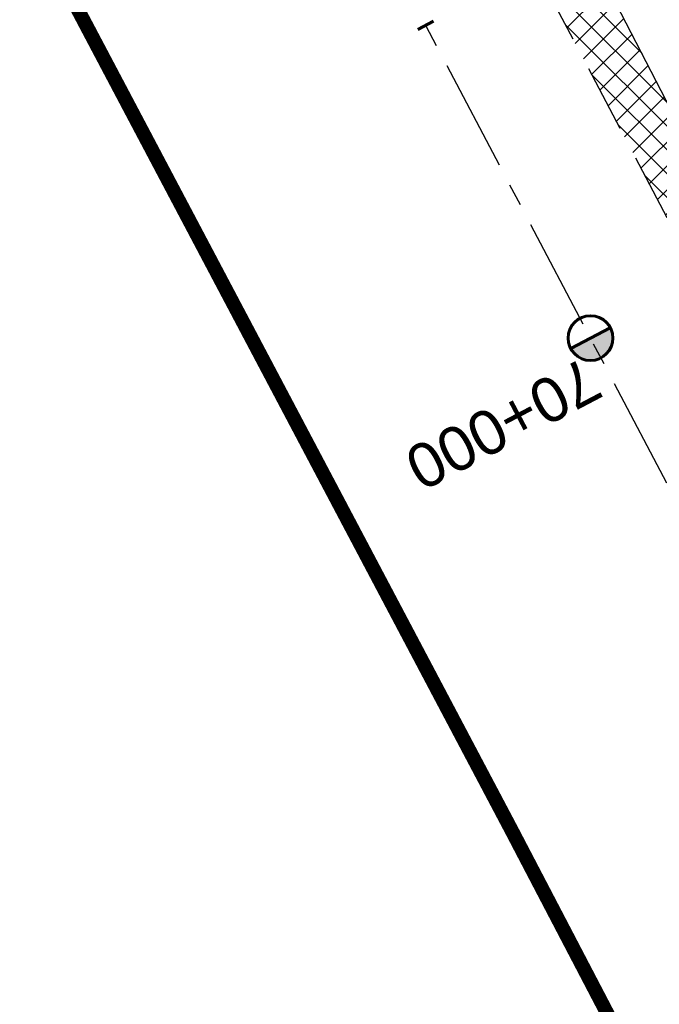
# Model space of a CAD drawing. Header units: metres. Extents: x 7529682 to 7533711, y 5721195 to 5727842.
# Tile 74 of 232: x 7531331 to 7531349, y 5724665 to 5724693. Entities that reach past the tile are written whole.
import ezdxf

# ---------------------------------------------------------------- set-up
doc = ezdxf.new("R2010")
doc.units = ezdxf.units.M
for name, pattern in [('817-dzialki-09-05-04$0$HIDDEN', [0.375, 0.25, -0.125]), ('ACAD_ISO05W100', [33, 24, -3, 0, -3, 0, -3]), ('CENTER', [50.800000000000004, 31.75, -6.35, 6.35, -6.35]), ('HIDDEN', [9.524999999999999, 6.35, -3.175])]:
    doc.linetypes.add(name, pattern=pattern)
for name, color, linetype in [('C-DROGI-SYTUACJA-ETYKIETY', 7, 'Continuous'), ('D-hatch-pobocza', 131, 'Continuous'), ('D-pobocza', 60, 'Continuous')]:
    doc.layers.add(name, color=color, linetype=linetype)
for name, color, linetype, lineweight in [('D-krawędzie', 3, 'Continuous', 30), ('D-oś', 10, 'CENTER', 30), ('D-pas-drogowy', 7, 'ACAD_ISO05W100', 50)]:
    doc.layers.add(name, color=color, linetype=linetype, lineweight=lineweight)
doc.layers.add('D-LR-etap-III', color=7, linetype='817-dzialki-09-05-04$0$HIDDEN', lineweight=50, true_color=0x00008f)
doc.styles.get("Standard").update_dxf_attribs({"font": 'arial.ttf'})

# ---------------------------------------------------------------- blocks, each defined once
blk = doc.blocks.new('kilometraz')
at = {"linetype": 'ByBlock', "lineweight": -2}
blk.add_hatch(color=0, dxfattribs=at).paths.add_polyline_path([(0, -0.28125, 0.4142135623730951), (0.28125, 0, 0.4142135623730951), (0, 0.28125)])
at = {"color": 0, "linetype": 'ByBlock', "lineweight": -2}
blk.add_line((0, 0.28125), (0, -0.28125), dxfattribs=at)
blk.add_circle((0, 0), 0.28125, dxfattribs=at)
blk = doc.blocks.new('AeccTickLine')
at = {"color": 0, "linetype": 'ByBlock', "lineweight": -2}
blk.add_line((0, 1), (-3.673819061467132e-16, -1), dxfattribs=at)

msp = doc.modelspace()

# ---------------------------------------------------------------- hatches: boundary and pattern name
at = {"layer": 'D-hatch-pobocza'}
h = msp.add_hatch(dxfattribs=at)
h.set_pattern_fill('ANSI37', color=256, scale=0.15, style=0)
h.set_pattern_definition([(45, (0, 0), (-0.3367596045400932, 0.3367596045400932), []), (135, (0, 0), (-0.3367596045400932, -0.3367596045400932), [])])
h.paths.add_polyline_path([(7531327.019999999, 5724733.24), (7531314.57, 5724757.21), (7531302.376963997, 5724780.71917558), (7531302.440936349, 5724776.853417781), (7531306.739858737, 5724768.664832), (7531335.094443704, 5724714.652299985), (7531357.3191504, 5724672.438740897), (7531360.382455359, 5724666.624949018), (7531361.969999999, 5724665.57), (7531363.099643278, 5724665.411740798), (7531353.58, 5724682.67), (7531345.94, 5724697.46), (7531339.269999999, 5724710)])

# ---------------------------------------------------------------- linework, layer by layer
at = {"layer": 'D-krawędzie', "linetype": 'HIDDEN', "ltscale": 0.3, "flags": 128}
msp.add_lwpolyline([(7530572.009999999, 5726166.06), (7530620.380949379, 5726072.761487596), (7530641.555222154, 5726032.007915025), (7530660.960861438, 5725995.070069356), (7530689.128213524, 5725941.540167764), (7530707.335918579, 5725907.031820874), (7530725.255781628, 5725873.092686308), (7530743.969545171, 5725837.653904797), (7530770.526708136, 5725787.119408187), (7530787.864146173, 5725754.266918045), (7530809.897571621, 5725712.541613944), (7530824.739035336, 5725684.389287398), (7530840.856259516, 5725653.693092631), (7530860.675070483, 5725616.154465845), (7530865.283000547, 5725607.394015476), (7530878.050274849, 5725583.079962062), (7530918.171722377, 5725507.178125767), (7530950.162943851, 5725446.305402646), (7530993.419108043, 5725364.264712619), (7531022.766433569, 5725308.719304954), (7531053.80955549, 5725249.872416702), (7531081.165622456, 5725197.874670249), (7531103.902359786, 5725154.540603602), (7531128.123220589, 5725108.448161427), (7531149.3, 5725068.249999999), (7531167.380094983, 5725033.766927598), (7531197.164745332, 5724976.987689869), (7531228.151004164, 5724918.034426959), (7531253.152837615, 5724870.491119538), (7531286.7961686, 5724806.653565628), (7531306.739858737, 5724768.664832), (7531335.094443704, 5724714.652299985), (7531357.3191504, 5724672.438740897), (7531373.644908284, 5724641.454376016), (7531392.161870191, 5724605.998675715), (7531418.480331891, 5724555.852756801), (7531439.726902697, 5724515.582472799), (7531468.399107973, 5724461.077223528), (7531491.782023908, 5724416.527754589), (7531531.990296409, 5724339.832565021), (7531557.226635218, 5724291.658956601), (7531569.851546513, 5724267.577443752), (7531591.375556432, 5724226.547822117), (7531610.003879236, 5724191.103071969), (7531616.882991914, 5724177.998849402), (7531629.984986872, 5724153.025496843), (7531641.006768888, 5724132.021778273), (7531664.906257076, 5724087.616922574), (7531677.64401952, 5724064.785715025), (7531683.112433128, 5724054.988140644), (7531686.752875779, 5724048.180044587), (7531695.447538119, 5724031.696667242), (7531703.748818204, 5724015.917210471), (7531709.214143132, 5724005.513965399), (7531719.388607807, 5723986.14687362), (7531726.295217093, 5723973.000144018), (7531732.740794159, 5723960.735633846), (7531735.13, 5723956.19)], dxfattribs=at)
at = {"layer": 'D-LR-etap-III', "ltscale": 10, "flags": 128}
msp.add_lwpolyline([(7531750.474471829, 5723895.103125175, 0.4, 0.4, 0), (7531750.505, 5723895.13, 0.4, 0.4, 0), (7531682.71, 5724022.92, 0.4, 0.4, 0), (7531619.177023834, 5724147.203692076, 0.4, 0.4, 0), (7531592.308960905, 5724198.48863389, 0.4, 0.4, 0), (7531553.263875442, 5724272.918564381, 0.4, 0.4, 0), (7531504.019999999, 5724366.79, 0.4, 0.4, 0), (7531482.09, 5724407.62, 0.4, 0.4, 0), (7531412.350402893, 5724541.182759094, 0.4, 0.4, 0), (7531388.463669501, 5724586.929768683, 0.4, 0.4, 0), (7531345.12, 5724669.94, 0.4, 0.4, 0), (7531127.66, 5725081.67, 0.4, 0.4, 0), (7531059.253139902, 5725211.040795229, 0.4, 0.4, 0), (7531008.007244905, 5725307.953830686, 0.4, 0.4, 0), (7530964.181635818, 5725390.835555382, 0.4, 0.4, 0), (7530914.557354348, 5725484.683561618, 0.4, 0.4, 0), (7530865.243241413, 5725577.493975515, 0.4, 0.4, 0), (7530840.085257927, 5725624.058651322, 0.4, 0.4, 0), (7530802.559525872, 5725694.924584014, 0.4, 0.4, 0), (7530755.54, 5725787.51, 0.4, 0.4, 0), (7530708.717810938, 5725876.303221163, 0.4, 0.4, 0), (7530695.12, 5725902.09, 0.4, 0.4, 0), (7530642.91397006, 5726001.07839487, 0.4, 0.4, 0), (7530634.934723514, 5726016.146615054, 0.4, 0.4, 0), (7530610.820000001, 5726061.929999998, 0.4, 0.4, 0), (7530610.820000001, 5726061.929999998, 0.4, 0.4, 0), (7530607.21, 5726063.51, 0.4, 0.4, 0), (7530597.42, 5726080.68, 0.4, 0.4, 0), (7530591.16, 5726088.44, 0.4, 0.4, 0), (7530581.28, 5726107.21, 0.4, 0.4, 0), (7530571.29, 5726130.56, 0.4, 0.4, 0), (7530549.554994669, 5726171.527317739, 0.4, 0.4, 0), (7530531.014309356, 5726206.473807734, 0.4, 0.4, 0), (7530516.461208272, 5726236.016618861, 0.4, 0.4, 0), (7530500.798929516, 5726266.141265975, 0.4, 0.4, 0), (7530491.349999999, 5726283.94, 0.4, 0.4, 0), (7530482.4, 5726303.41, 0.4, 0.4, 0), (7530482.4, 5726303.41, 0.4, 0.4, 0), (7530450.41, 5726357.28, 0.4, 0.4, 0), (7530397.759396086, 5726458.499907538, 0.4, 0.4, 0), (7530334.707815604, 5726583.664702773, 0.4, 0.4, 0), (7530303.939274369, 5726645.167943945, 0.4, 0.4, 0), (7530300.509779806, 5726651.777515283, 0.4, 0.4, 0), (7530289.213532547, 5726671.966724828, 0.4, 0.4, 0), (7530281.54, 5726685.57, 0.4, 0.4, 0), (7530261.37085633, 5726724.163374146, 0.4, 0.4, 0), (7530254.03, 5726738.21, 0.4, 0.4, 0), (7530197.219999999, 5726845.06, 0.4, 0.4, 0), (7530194.71, 5726849.15, 0.4, 0.4, 0), (7530195.92, 5726850.75, 0.4, 0.4, 0), (7530170.546669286, 5726892.961489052, 0.4, 0.4, 0), (7530143.174718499, 5726945.065838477, 0.4, 0.4, 0), (7530105.059999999, 5727018.32, 0.4, 0.4, 0), (7530100.059999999, 5727027.16, 0.4, 0.4, 0), (7530062.318670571, 5727099.625398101, 0.4, 0.4, 0), (7530015.378537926, 5727189.420463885, 0.4, 0.4, 0), (7529983.207960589, 5727250.206596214, 0.4, 0.4, 0), (7529953.284293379, 5727306.74720398, 0.4, 0.4, 0), (7529900.67053443, 5727406.15903814, 0.4, 0.4, 0), (7529890.630239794, 5727425.131178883, 0.4, 0.4, 0), (7529875.155383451, 5727454.426350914, 0.4, 0.4, 0), (7529857.560096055, 5727487.787346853, 0.4, 0.4, 0), (7529835.194401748, 5727530.19312405, 0.4, 0.4, 0), (7529811.740544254, 5727574.662079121, 0.4, 0.4, 0), (7529792.101859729, 5727611.922638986, 0.4, 0.4, 0), (7529768.066117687, 5727657.469613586, 0.4, 0.4, 0), (7529755.210566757, 5727682.131373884, 0.4, 0.4, 0), (7529753.309999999, 5727681.13, 0.4, 0.4, 0), (7529739.21, 5727707.77, 0.4, 0.4, 0), (7529735.394745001, 5727711.251990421, 0.4, 0.4, 0), (7529725.42, 5727730.2, 0.4, 0.4, 0), (7529723.55, 5727729.88, 0.4, 0.4, 0), (7529695.566668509, 5727782.932080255, 0.4, 0.4, 0), (7529717.67971874, 5727794.024357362, 0.4, 0.4, 0), (7529736.274870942, 5727758.647400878, 0.4, 0.4, 0), (7529736.274870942, 5727758.647400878, 0.4, 0.4, 0), (7529744.511003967, 5727750.406106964, 0.4, 0.4, 0), (7529744.511003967, 5727750.406106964, 0.4, 0.4, 0), (7529750.282568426, 5727738.549848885, 0.4, 0.4, 0), (7529777.108510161, 5727687.569424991, 0.4, 0.4, 0), (7529796.51537536, 5727651.329932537, 0.4, 0.4, 0), (7529814.937945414, 5727616.793170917, 0.4, 0.4, 0), (7529839.006722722, 5727572.303976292, 0.4, 0.4, 0), (7529860.617626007, 5727532.509108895, 0.4, 0.4, 0), (7529882.348967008, 5727491.504261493, 0.4, 0.4, 0), (7529904.865139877, 5727449.096370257, 0.4, 0.4, 0), (7529920.747384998, 5727418.884773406, 0.4, 0.4, 0), (7529946.676504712, 5727368.547487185, 0.4, 0.4, 0), (7529972.024701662, 5727320.573310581, 0.4, 0.4, 0), (7529987.740014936, 5727290.153392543, 0.4, 0.4, 0), (7529996.497385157, 5727273.661630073, 0.4, 0.4, 0), (7530017.541471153, 5727234.202689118, 0.4, 0.4, 0), (7530033.053657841, 5727204.864166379, 0.4, 0.4, 0), (7530051.622983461, 5727170.222745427, 0.4, 0.4, 0), (7530069.276612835, 5727137.015751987, 0.4, 0.4, 0), (7530089.385386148, 5727097.533639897, 0.4, 0.4, 0), (7530109.712512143, 5727060.746615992, 0.4, 0.4, 0), (7530136.769722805, 5727011.640131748, 0.4, 0.4, 0), (7530162.446686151, 5726962.743777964, 0.4, 0.4, 0), (7530187.674104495, 5726916.992101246, 0.4, 0.4, 0), (7530207.820739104, 5726879.335323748, 0.4, 0.4, 0), (7530230.625609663, 5726834.518686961, 0.4, 0.4, 0), (7530262.288093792, 5726776.61832811, 0.4, 0.4, 0), (7530277.509672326, 5726760.213143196, 0.4, 0.4, 0), (7530286.036865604, 5726744.106684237, 0.4, 0.4, 0), (7530288.097472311, 5726735.884066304, 0.4, 0.4, 0), (7530290.393870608, 5726725.046963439, 0.4, 0.4, 0), (7530296.17664807, 5726713.582980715, 0.4, 0.4, 0), (7530302.726195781, 5726701.18226779, 0.4, 0.4, 0), (7530325.685047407, 5726657.466383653, 0.4, 0.4, 0), (7530343.243978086, 5726623.648592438, 0.4, 0.4, 0), (7530360.229820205, 5726591.746871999, 0.4, 0.4, 0), (7530383.20855044, 5726548.059469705, 0.4, 0.4, 0), (7530406.017875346, 5726503.605514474, 0.4, 0.4, 0), (7530427.464919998, 5726462.620289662, 0.4, 0.4, 0), (7530447.9278544, 5726424.388014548, 0.4, 0.4, 0), (7530471.126878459, 5726379.920667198, 0.4, 0.4, 0), (7530490.501003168, 5726343.033350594, 0.4, 0.4, 0), (7530509.499458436, 5726306.733076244, 0.4, 0.4, 0), (7530529.890269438, 5726267.244072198, 0.4, 0.4, 0), (7530543.852446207, 5726238.990319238, 0.4, 0.4, 0), (7530554.808897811, 5726218.943990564, 0.4, 0.4, 0), (7530559.027108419, 5726212.223286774, 0.4, 0.4, 0), (7530563.060988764, 5726206.409670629, 0.4, 0.4, 0), (7530566.93354971, 5726200.463543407, 0.4, 0.4, 0), (7530569.771022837, 5726194.901501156, 0.4, 0.4, 0), (7530571.47319415, 5726191.282350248, 0.4, 0.4, 0), (7530572.839142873, 5726188.024533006, 0.4, 0.4, 0), (7530575.295071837, 5726182.034664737, 0.4, 0.4, 0), (7530579.736851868, 5726173.306070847, 0.4, 0.4, 0), (7530583.3, 5726167.41, 0.4, 0.4, 0), (7530593.4, 5726163.33, 0.4, 0.4, 0), (7530598.618375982, 5726155.264489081, 0.4, 0.4, 0), (7530608.258304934, 5726140.497132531, 0.4, 0.4, 0), (7530603.269999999, 5726136.83, 0.4, 0.4, 0), (7530606.53, 5726131.84, 0.4, 0.4, 0), (7530604.239057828, 5726124.21679044, 0.4, 0.4, 0), (7530605.847136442, 5726121.630127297, 0.4, 0.4, 0), (7530608.971611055, 5726116.164124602, 0.4, 0.4, 0), (7530618.114293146, 5726097.791111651, 0.4, 0.4, 0), (7530651.213125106, 5726034.959524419, 0.4, 0.4, 0), (7530670.243741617, 5725998.61095082, 0.4, 0.4, 0), (7530698.075474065, 5725945.952624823, 0.4, 0.4, 0), (7530716.505955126, 5725911.3051464, 0.4, 0.4, 0), (7530735.223454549, 5725875.667401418, 0.4, 0.4, 0), (7530752.504235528, 5725842.154920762, 0.4, 0.4, 0), (7530778.310652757, 5725793.501254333, 0.4, 0.4, 0), (7530797.499961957, 5725756.381811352, 0.4, 0.4, 0), (7530812.518974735, 5725728.28874362, 0.4, 0.4, 0), (7530820.039295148, 5725713.160404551, 0.4, 0.4, 0), (7530822.422446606, 5725710.193574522, 0.4, 0.4, 0), (7530833.154893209, 5725688.800634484, 0.4, 0.4, 0), (7530849.629354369, 5725656.158601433, 0.4, 0.4, 0), (7530867.98290276, 5725621.963939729, 0.4, 0.4, 0), (7530872.629809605, 5725612.88760475, 0.4, 0.4, 0), (7530880.354488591, 5725597.594500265, 0.4, 0.4, 0), (7530883.839446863, 5725593.389159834, 0.4, 0.4, 0), (7530891.782113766, 5725587.763349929, 0.4, 0.4, 0), (7530895.038670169, 5725584.280746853, 0.4, 0.4, 0), (7530897.033644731, 5725580.941110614, 0.4, 0.4, 0), (7530900.951646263, 5725579.945856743, 0.4, 0.4, 0), (7530904.80970798, 5725571.977328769, 0.4, 0.4, 0), (7530903.682362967, 5725568.566434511, 0.4, 0.4, 0), (7530908.900614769, 5725558.844845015, 0.4, 0.4, 0), (7530910.252030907, 5725545.671606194, 0.4, 0.4, 0), (7530912.872986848, 5725538.645543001, 0.4, 0.4, 0), (7530945.278171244, 5725478.464284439, 0.4, 0.4, 0), (7530959.692318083, 5725450.24628822, 0.4, 0.4, 0), (7531002.82670893, 5725368.192370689, 0.4, 0.4, 0), (7531044.703532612, 5725290.314293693, 0.4, 0.4, 0), (7531064.098839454, 5725253.212562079, 0.4, 0.4, 0), (7531083.010253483, 5725216.677517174, 0.4, 0.4, 0), (7531113.013137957, 5725158.465613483, 0.4, 0.4, 0), (7531137.364304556, 5725113.07076138, 0.4, 0.4, 0), (7531150.830830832, 5725086.711759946, 0.4, 0.4, 0), (7531159.745663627, 5725076.640848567, 0.4, 0.4, 0), (7531166.309999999, 5725074.58, 0.4, 0.4, 0), (7531172.29, 5725062.58, 0.4, 0.4, 0), (7531170.589828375, 5725055.605912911, 0.4, 0.4, 0), (7531173.732823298, 5725044.080706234, 0.4, 0.4, 0), (7531215.342008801, 5724964.859648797, 0.4, 0.4, 0), (7531238.054496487, 5724921.684649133, 0.4, 0.4, 0), (7531262.389821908, 5724875.282876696, 0.4, 0.4, 0), (7531295.587160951, 5724811.265731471, 0.4, 0.4, 0), (7531348.487908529, 5724712.362812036, 0.4, 0.4, 0), (7531363.740817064, 5724682.68394264, 0.4, 0.4, 0), (7531366.986905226, 5724675.865317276, 0.4, 0.4, 0), (7531382.541261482, 5724646.110625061, 0.4, 0.4, 0), (7531401.299165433, 5724610.874551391, 0.4, 0.4, 0), (7531428.964837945, 5724558.862274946, 0.4, 0.4, 0), (7531449.111202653, 5724520.397801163, 0.4, 0.4, 0), (7531477.292992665, 5724465.831467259, 0.4, 0.4, 0), (7531500.996290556, 5724421.112506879, 0.4, 0.4, 0), (7531512.121834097, 5724400.549045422, 0.4, 0.4, 0), (7531513.78163794, 5724396.757451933, 0.4, 0.4, 0), (7531526.32, 5724379.39, 0.4, 0.4, 0), (7531566.783642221, 5724302.73628205, 0.4, 0.4, 0), (7531578.579156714, 5724282.774819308, 0.4, 0.4, 0), (7531584.232619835, 5724273.111246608, 0.4, 0.4, 0), (7531590.109283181, 5724263.508189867, 0.4, 0.4, 0), (7531593.027899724, 5724258.771479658, 0.4, 0.4, 0), (7531595.711841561, 5724254.226824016, 0.4, 0.4, 0), (7531601.659976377, 5724243.898197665, 0.4, 0.4, 0), (7531606.097733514, 5724235.986407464, 0.4, 0.4, 0), (7531609.382207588, 5724230.799061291, 0.4, 0.4, 0), (7531611.580260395, 5724227.671180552, 0.4, 0.4, 0), (7531612.707802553, 5724225.86410867, 0.4, 0.4, 0), (7531618.665224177, 5724214.480919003, 0.4, 0.4, 0), (7531619.885522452, 5724212.333950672, 0.4, 0.4, 0), (7531620.931818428, 5724210.787064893, 0.4, 0.4, 0), (7531623.518605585, 5724207.111542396, 0.4, 0.4, 0), (7531626.143926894, 5724203.61306897, 0.4, 0.4, 0), (7531632.022984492, 5724196.485954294, 0.4, 0.4, 0), (7531653.949089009, 5724152.617641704, 0.4, 0.4, 0), (7531656.750690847, 5724143.103797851, 0.4, 0.4, 0), (7531659.61440691, 5724133.254504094, 0.4, 0.4, 0), (7531661.627147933, 5724128.646047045, 0.4, 0.4, 0.01093811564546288), (7531674.314987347, 5724101.43546424, 0.4, 0.4, 0), (7531685.137626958, 5724081.408252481, 0.4, 0.4, 0), (7531692.159945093, 5724066.277333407, 0.4, 0.4, 0), (7531699.662164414, 5724051.388120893, 0.4, 0.4, 0), (7531704.480624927, 5724040.808561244, 0.4, 0.4, 0), (7531704.480624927, 5724040.808561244, 0.4, 0.4, 0), (7531704.401251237, 5724037.368913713, 0.4, 0.4, 0), (7531720.383609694, 5724003.441317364, 0.4, 0.4, 0), (7531728.79890528, 5723986.206298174, 0.4, 0.4, 0), (7531733.237926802, 5723977.192631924, 0.4, 0.4, 0), (7531736.750027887, 5723969.505210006, 0.4, 0.4, 0), (7531737.336143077, 5723968.518916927, 0.4, 0.4, 0), (7531738.285051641, 5723967.699360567, 0.4, 0.4, 0), (7531742.180915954, 5723962.346428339, 0.4, 0.4, 0), (7531744.286141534, 5723958.615526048, 0.4, 0.4, 0), (7531755.393260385, 5723944.192617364, 0.4, 0.4, 0), (7531758.69, 5723936.76, 0.4, 0.4, 0), (7531780.08, 5723929.25, 0.4, 0.4, 0), (7531792.611989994, 5723906.337708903, 0.4, 0.4, 0), (7531792.611989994, 5723906.337708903, 0.4, 0.4, 0), (7531756.962094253, 5723883.055323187, 0.4, 0.4, 0), (7531750.46, 5723895.130000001, 0.4, 0.4, 0), (7531750.46, 5723895.130000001, 0, 0, 0)], format="xyseb", dxfattribs=at)
at = {"layer": 'D-oś', "ltscale": 0.1}
msp.add_lwpolyline([(7531488.682972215, 5724414.901138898), (7531465.30154836, 5724459.447768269), (7531436.630334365, 5724513.951133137), (7531415.382990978, 5724554.222881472), (7531389.061122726, 5724604.375291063), (7531370.54547166, 5724639.828481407), (7531354.22214964, 5724670.808223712), (7531331.99647235, 5724713.023626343), (7531303.640952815, 5724767.037938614), (7531283.698553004, 5724805.024214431), (7531250.055061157, 5724868.862076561), (7531225.052886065, 5724916.406033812), (7531194.065303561, 5724975.361817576), (7531164.280332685, 5725032.141666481), (7531146.201824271, 5725066.621712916), (7531125.025790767, 5725106.818458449), (7531100.803065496, 5725152.914450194), (7531078.067230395, 5725196.24679728), (7531050.712974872, 5725248.241100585), (7531019.671816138, 5725307.084268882), (7530990.323090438, 5725362.632329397), (7530947.065833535, 5725444.675091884), (7530915.075467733, 5725505.546186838), (7530874.953735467, 5725581.448561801)], dxfattribs=at)
at = {"layer": 'D-pas-drogowy', "ltscale": 0.2, "flags": 128}
msp.add_lwpolyline([(7531633.018560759, 5724182.834272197, 0.4, 0.4, 0), (7531617.558899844, 5724211.608162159, 0.4, 0.4, 0), (7531566.783642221, 5724302.73628205, 0.4, 0.4, 0), (7531538.419082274, 5724356.469679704, 0.4, 0.4, 0), (7531526.32, 5724379.39, 0.4, 0.4, 0), (7531516.102085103, 5724393.607319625, 0.4, 0.4, 0.001485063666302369), (7531513.78037409, 5724396.837773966, 0.4, 0.4, 0), (7531501.87, 5724413.41, 0.4, 0.4, 0), (7531474.926107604, 5724464.507896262, 0.4, 0.4, 0), (7531446.200436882, 5724518.992313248, 0.4, 0.4, 0), (7531424.962185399, 5724559.262257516, 0.4, 0.4, 0), (7531398.444460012, 5724609.565801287, 0.4, 0.4, 0), (7531379.647455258, 5724645.216004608, 0.4, 0.4, 0), (7531365.23, 5724672.56, 0.4, 0.4, 0), (7531341.305752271, 5724717.915356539, 0.4, 0.4, 0), (7531312.899996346, 5724771.788898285, 0.4, 0.4, 0), (7531292.590923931, 5724810.306502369, 0.4, 0.4, 0), (7531259.391619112, 5724873.271351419, 0.4, 0.4, 0), (7531233.740401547, 5724921.922582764, 0.4, 0.4, 0), (7531203.072738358, 5724980.092044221, 0.4, 0.4, 0), (7531173.471398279, 5725036.225177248, 0.4, 0.4, 0), (7531168.269999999, 5725046.09, 0.4, 0.4, 0), (7531172.29, 5725062.58, 0.4, 0.4, 0), (7531166.309999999, 5725074.58, 0.4, 0.4, 0), (7531150.32, 5725079.6, 0.4, 0.4, 0), (7531141.5, 5725096.43, 0.4, 0.4, 0), (7531109.311735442, 5725157.814415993, 0.4, 0.4, 0), (7531086.641300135, 5725201.047918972, 0.4, 0.4, 0), (7531059.198258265, 5725253.383662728, 0.4, 0.4, 0), (7531028.206828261, 5725312.48946212, 0.4, 0.4, 0), (7530999.104694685, 5725367.990143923, 0.4, 0.4, 0), (7530956.247527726, 5725449.724815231, 0.4, 0.4, 0), (7530924.397774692, 5725510.463768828, 0.4, 0.4, 0), (7530897.509999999, 5725561.74, 0.4, 0.4, 0), (7530894.46, 5725566.14, 0.4, 0.4, 0), (7530892.16, 5725570.49, 0.4, 0.4, 0), (7530869.362688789, 5725613.307018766, 0.4, 0.4, 0), (7530861.693971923, 5725627.704613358, 0.4, 0.4, 0), (7530852.74, 5725644.52, 0.4, 0.4, 0), (7530831.509999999, 5725684.2, 0.4, 0.4, 0), (7530811.13, 5725722.52, 0.4, 0.4, 0), (7530792.3476413, 5725757.940652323, 0.4, 0.4, 0), (7530768.03, 5725803.8, 0.4, 0.4, 0), (7530748.768542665, 5725840.178507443, 0.4, 0.4, 0), (7530727.7, 5725879.97, 0.4, 0.4, 0), (7530712.0981582, 5725909.54523909, 0.4, 0.4, 0), (7530693.644105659, 5725944.645156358, 0.4, 0.4, 0), (7530665.702224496, 5725997.538976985, 0.4, 0.4, 0), (7530641.759999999, 5726042.88, 0.4, 0.4, 0), (7530616.5, 5726091.48, 0.4, 0.4, 0), (7530604.628439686, 5726114.319880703, 0.4, 0.4, -0.007762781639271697), (7530602.5, 5726118.43, 0.4, 0.4, 0), (7530603.992037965, 5726123.394821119, 0.4, 0.4, 0), (7530606.53, 5726131.84, 0.4, 0.4, 0), (7530603.269999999, 5726136.83, 0.4, 0.4, 0), (7530593.775620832, 5726151.368713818, 0.4, 0.4, 0), (7530590.202637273, 5726156.84001263, 0.4, 0.4, 0), (7530583.3, 5726167.41, 0.4, 0.4, 0), (7530580.578343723, 5726170.427567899, 0.4, 0.4, 0), (7530575.849999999, 5726175.67, 0.4, 0.4, 0), (7530569.009999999, 5726186.66, 0.4, 0.4, 0), (7530562.555322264, 5726199.189409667, 0.4, 0.4, 0), (7530555.67, 5726211.39, 0.4, 0.4, 0), (7530548.29, 5726224.23, 0.4, 0.4, 0), (7530540.58, 5726237.71, 0.4, 0.4, 0), (7530532.679999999, 5726252.65, 0.4, 0.4, 0), (7530524.059999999, 5726269.35, 0.4, 0.4, 0), (7530502.82, 5726309.91, 0.4, 0.4, 0), (7530488.83, 5726336.63, 0.4, 0.4, 0), (7530466.03, 5726380.16, 0.4, 0.4, 0), (7530438.469999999, 5726432.77, 0.4, 0.4, 0), (7530424.53, 5726459.09, 0.4, 0.4, 0), (7530401.63, 5726502.97, 0.4, 0.4, 0), (7530383.38, 5726538.06, 0.4, 0.4, 0), (7530353.969999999, 5726593.52, 0.4, 0.4, 0), (7530338.469999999, 5726622.74, 0.4, 0.4, 0), (7530322.009999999, 5726653.88, 0.4, 0.4, 0), (7530297.54, 5726700.33, 0.4, 0.4, 0), (7530287.38, 5726719.6, 0.4, 0.4, 0), (7530285.94993921, 5726722.315508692, 0.4, 0.4, 0), (7530280.259999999, 5726733.12, 0.4, 0.4, 0), (7530266.73, 5726758.74, 0.4, 0.4, 0), (7530260.42, 5726770.47, 0.4, 0.4, 0), (7530253.25, 5726783.82, 0.4, 0.4, 0), (7530244.95, 5726799.33, 0.4, 0.4, 0), (7530239.389999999, 5726808.49, 0.4, 0.4, 0), (7530238.29, 5726807.9, 0.4, 0.4, 0), (7530218.11, 5726850.67, 0.4, 0.4, 0), (7530175.906646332, 5726928.168028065, 0.4, 0.4, 0), (7530096.679999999, 5727076.15, 0.4, 0.4, 0), (7530094.679999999, 5727079.89, 0.4, 0.4, 0), (7530064.59693469, 5727135.522637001, 0.4, 0.4, 0), (7530046.730970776, 5727168.8921561, 0.4, 0.4, 0), (7530025.803045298, 5727208.461374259, 0.4, 0.4, 0), (7530012.846501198, 5727232.979315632, 0.4, 0.4, 0), (7529994.15, 5727268.45, 0.4, 0.4, 0), (7529981.670868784, 5727291.93018666, 0.4, 0.4, 0), (7529949.889999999, 5727351.73, 0.4, 0.4, 0), (7529924.75, 5727399.03, 0.4, 0.4, 0), (7529915.515824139, 5727417.099754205, 0.4, 0.4, 0), (7529885.83, 5727475.19, 0.4, 0.4, 0), (7529862.559999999, 5727519.97, 0.4, 0.4, 0), (7529852.984923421, 5727538.191086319, 0.4, 0.4, 0), (7529836.513084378, 5727569.51130111, 0.4, 0.4, 0), (7529815.36890814, 5727609.140983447, 0.4, 0.4, 0), (7529792.795203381, 5727651.247499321, 0.4, 0.4, 0), (7529774.199114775, 5727685.858348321, 0.4, 0.4, 0), (7529746.966026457, 5727736.059440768, 0.4, 0.4, 0), (7529733.92, 5727757.62, 0.4, 0.4, 0), (7529708.607472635, 5727806.388536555, 0.4, 0.4, 0), (7529688.491967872, 5727796.344621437, 0.4, 0.4, 0), (7529723.55, 5727729.88, 0.4, 0.4, 0), (7529725.42, 5727730.2, 0.4, 0.4, 0), (7529735.38, 5727711.28, 0.4, 0.4, 0), (7529739.21, 5727707.77, 0.4, 0.4, 0), (7529753.309999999, 5727681.13, 0.4, 0.4, 0), (7529755.178396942, 5727682.114424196, 0.4, 0.4, 0), (7529792.101859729, 5727611.922638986, 0.4, 0.4, 0), (7529811.740544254, 5727574.662079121, 0.4, 0.4, 0), (7529835.194401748, 5727530.19312405, 0.4, 0.4, 0), (7529857.560096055, 5727487.787346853, 0.4, 0.4, 0), (7529875.155383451, 5727454.426350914, 0.4, 0.4, 0), (7529890.630239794, 5727425.131178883, 0.4, 0.4, 0), (7529900.67053443, 5727406.15903814, 0.4, 0.4, 0), (7529953.284293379, 5727306.74720398, 0.4, 0.4, 0), (7529983.207960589, 5727250.206596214, 0.4, 0.4, 0), (7530015.378537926, 5727189.420463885, 0.4, 0.4, 0), (7530062.318670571, 5727099.625398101, 0.4, 0.4, 0), (7530100.059999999, 5727027.16, 0.4, 0.4, 0), (7530105.059999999, 5727018.32, 0.4, 0.4, 0), (7530143.174718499, 5726945.065838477, 0.4, 0.4, 0), (7530170.546669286, 5726892.961489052, 0.4, 0.4, 0), (7530195.92, 5726850.75, 0.4, 0.4, 0), (7530194.71, 5726849.15, 0.4, 0.4, 0), (7530197.219999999, 5726845.06, 0.4, 0.4, 0), (7530254.03, 5726738.21, 0.4, 0.4, 0), (7530261.37085633, 5726724.163374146, 0.4, 0.4, 0), (7530281.54, 5726685.57, 0.4, 0.4, 0), (7530289.213532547, 5726671.966724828, 0.4, 0.4, 0), (7530300.509779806, 5726651.777515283, 0.4, 0.4, 0), (7530303.939274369, 5726645.167943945, 0.4, 0.4, 0), (7530334.707815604, 5726583.664702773, 0.4, 0.4, 0), (7530397.759396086, 5726458.499907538, 0.4, 0.4, 0), (7530450.41, 5726357.28, 0.4, 0.4, 0), (7530482.4, 5726303.41, 0.4, 0.4, 0), (7530483.687990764, 5726301.003383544, 0.4, 0.4, 0), (7530491.349999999, 5726283.94, 0.4, 0.4, 0), (7530512.67, 5726243.78, 0.4, 0.4, 0), (7530529.429999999, 5726209.46, 0.4, 0.4, 0), (7530571.29, 5726130.56, 0.4, 0.4, 0), (7530581.28, 5726107.21, 0.4, 0.4, 0), (7530591.16, 5726088.44, 0.4, 0.4, 0), (7530597.42, 5726080.68, 0.4, 0.4, 0), (7530607.21, 5726063.51, 0.4, 0.4, 0), (7530610.820000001, 5726061.929999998, 0.4, 0.4, 0), (7530634.934723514, 5726016.146615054, 0.4, 0.4, 0), (7530642.91397006, 5726001.07839487, 0.4, 0.4, 0), (7530695.12, 5725902.09, 0.4, 0.4, 0), (7530708.717810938, 5725876.303221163, 0.4, 0.4, 0), (7530755.54, 5725787.51, 0.4, 0.4, 0), (7530802.559525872, 5725694.924584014, 0.4, 0.4, 0), (7530840.085257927, 5725624.058651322, 0.4, 0.4, 0), (7530865.243241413, 5725577.493975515, 0.4, 0.4, 0), (7530914.557354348, 5725484.683561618, 0.4, 0.4, 0), (7530964.181635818, 5725390.835555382, 0.4, 0.4, 0), (7531008.007244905, 5725307.953830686, 0.4, 0.4, 0), (7531059.253139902, 5725211.040795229, 0.4, 0.4, 0), (7531127.66, 5725081.67, 0.4, 0.4, 0), (7531345.12, 5724669.94, 0.4, 0.4, 0), (7531388.463669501, 5724586.929768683, 0.4, 0.4, 0), (7531412.350402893, 5724541.182759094, 0.4, 0.4, 0), (7531482.09, 5724407.62, 0.4, 0.4, 0), (7531504.019999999, 5724366.79, 0.4, 0.4, 0), (7531519.374444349, 5724337.520497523, 0.4, 0.4, 0), (7531563.748815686, 5724252.931583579, 0.4, 0.4, 0), (7531602.175111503, 5724179.681224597, 0.4, 0.4, 0), (7531619.177023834, 5724147.203692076, 0.4, 0.4, 0), (7531625.038493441, 5724135.63500206, 0.4, 0.4, 0), (7531656.796442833, 5724073.31633882, 0.4, 0.4, 0), (7531675.12, 5724037.36, 0.4, 0.4, 0), (7531682.71, 5724022.92, 0.4, 0.4, 0), (7531705.565196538, 5723979.810545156, 0.4, 0.4, 0), (7531736.605941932, 5723921.261514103, 0.4, 0.4, 0), (7531750.46, 5723895.130000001, 0.4, 0.4, 0), (7531740.769999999, 5723886.56, 0.4, 0.4, 0), (7531732.86, 5723885, 0.4, 0.4, 0), (7531722.179999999, 5723887.77, 0.4, 0.4, 0), (7531729.87, 5723862.17, 0.4, 0.4, 0), (7531742.92, 5723861.93, 0.4, 0.4, 0), (7531763.71, 5723859.52, 0.4, 0.4, 0), (7531768.42, 5723854.12, 0.4, 0.4, 0), (7531787.42, 5723817.97, 0.4, 0.4, 0), (7531795.57, 5723809.82, 0.4, 0.4, 0), (7531816.346897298, 5723819.850397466, 0.4, 0.4, 0), (7531816.346897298, 5723819.850397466, 0.4, 0.4, 0), (7531805.059999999, 5723843.23, 0.4, 0.4, 0), (7531803.61, 5723886.23, 0.4, 0.4, 0), (7531803.61, 5723886.23, 0.4, 0.4, 0), (7531780.08, 5723929.25, 0.4, 0.4, 0), (7531758.69, 5723936.76, 0.4, 0.4, 0), (7531749.3590272, 5723946.412126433, 0.4, 0.4, 0), (7531742.71, 5723953.29, 0.4, 0.4, 0), (7531735.177368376, 5723967.877529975, 0.4, 0.4, 0), (7531722.37, 5723992.68, 0.4, 0.4, 0), (7531705.041669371, 5724030.885563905, 0.4, 0.4, 0), (7531699.469999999, 5724043.17, 0.4, 0.4, 0), (7531692.69, 5724058.11, 0.4, 0.4, 0), (7531679.672010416, 5724084.016803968, 0.4, 0.4, 0), (7531674.55, 5724094.21, 0.4, 0.4, 0), (7531666.633166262, 5724114.002855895, 0.4, 0.4, 0), (7531649, 5724153.82, 0.4, 0.4, 0), (7531641.49, 5724149.34, 0.4, 0.4, 0), (7531626.04, 5724179.34, 0.4, 0.4, 0), (7531633.03, 5724182.84, 0, 0, 0)], format="xyseb", dxfattribs=at)
at = {"layer": 'D-pobocza'}
msp.add_lwpolyline([(7531363.099643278, 5724665.411740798), (7531353.58, 5724682.67), (7531345.94, 5724697.46), (7531339.269999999, 5724710), (7531327.019999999, 5724733.24), (7531314.57, 5724757.21), (7531302.376963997, 5724780.71917558)], dxfattribs=at)

# ---------------------------------------------------------------- block references
at = {"layer": 'C-DROGI-SYTUACJA-ETYKIETY', "color": 2, "linetype": 'Continuous', "lineweight": 60, "xscale": 0.25, "yscale": 0.25, "zscale": 0.25, "rotation": 297.7660269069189}
msp.add_blockref('AeccTickLine', (7531342.671773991, 5724692.746981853), dxfattribs=at)
at = {"layer": 'C-DROGI-SYTUACJA-ETYKIETY', "color": 10, "linetype": 'Continuous', "lineweight": 60, "xscale": 2.249999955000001, "yscale": 2.249999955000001, "zscale": 2.249999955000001, "rotation": 297.7660269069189}
msp.add_blockref('kilometraz', (7531347.330394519, 5724683.898408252), dxfattribs=at)

# ---------------------------------------------------------------- texts
at = {"layer": 'C-DROGI-SYTUACJA-ETYKIETY', "color": 2}
msp.add_text('70+000', height=1.25, rotation=207.7660269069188, dxfattribs=at).set_placement((7531347.17327128, 5724683.391888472))

doc.saveas('drawing.dxf')
